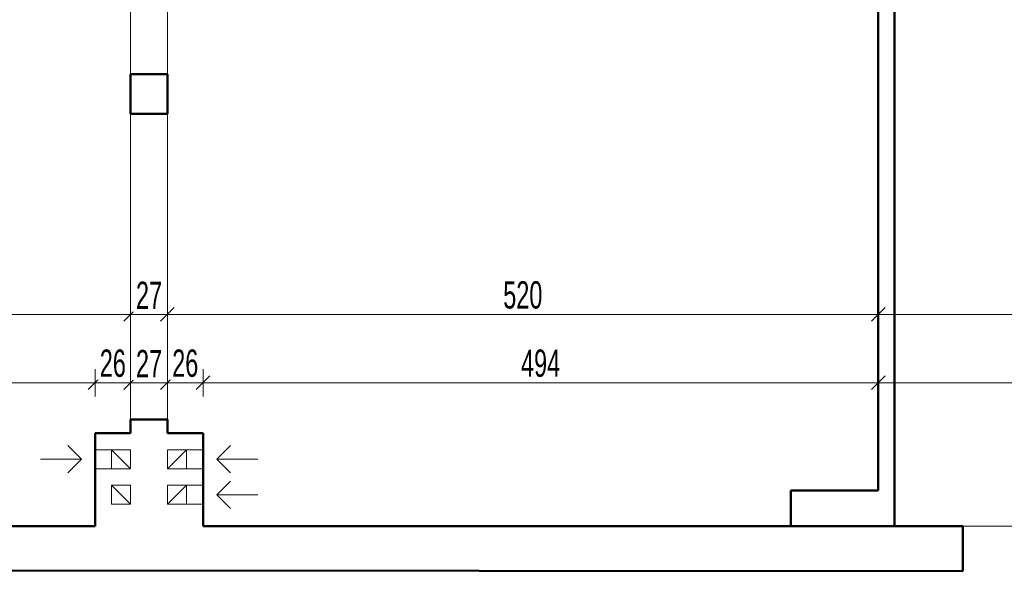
# Model space of a CAD drawing. Header units: millimetres. Extents: x 72202 to 304796, y 21658 to 519946.
# Tile 52 of 139: x 195710 to 196431, y 208445 to 208863. Entities that reach past the tile are written whole.
import ezdxf

# ---------------------------------------------------------------- set-up
doc = ezdxf.new("R2010")
doc.units = ezdxf.units.MM
doc.layers.get('0').update_dxf_attribs({"color": 253})
doc.layers.get('Defpoints').update_dxf_attribs({"color": 253})
for name, color, linetype, lineweight in [('linia - gruba - projektowana', 253, 'Continuous', 50), ('LINIA CIENKA', 7, 'Continuous', 13), ('LINIA WYMIAROWANIE', 253, 'Continuous', 9)]:
    doc.layers.add(name, color=color, linetype=linetype, lineweight=lineweight)
doc.layers.add('LINIA-NIE DRUKOWAĆ', color=253, linetype='Continuous', lineweight=20, plot=False)
doc.styles.get("Standard").update_dxf_attribs({"font": 'ARIALN.TTF', "width": 0.75})
doc.dimstyles.new('sebek100', dxfattribs={"dimtxt": 17, "dimasz": 10, "dimexe": 10, "dimexo": 20, "dimgap": 4, "dimtad": 1, "dimrnd": 0.5, "dimtxsty": 'Standard', "dimblk": 'OBLIQUE', "dimcen": 8, "dimclre": 1, "dimazin": 0, "dimtm": 1e-09, "dimtfac": 1, "dimtix": 1, "dimtmove": 1, "dimatfit": 3, "dimldrblk": 'zas', "dimfxl": 10, "dimfxlon": 1, "dimtolj": 2, "dimlwd": -1, "dimlwe": -1, "dimarcsym": 0})

# ---------------------------------------------------------------- blocks, each defined once
blk = doc.blocks.new('_Oblique')
at = {"color": 0, "linetype": 'ByBlock', "lineweight": -2}
blk.add_line((-0.5, -0.5), (0.5, 0.5), dxfattribs=at)
blk = doc.blocks.new('*D255')
at = {"layer": 'Defpoints', "color": 0, "lineweight": -3, "ltscale": 1.2, "transparency": 16777216}
blk.add_point((195765.29, 221218.85), dxfattribs=at)
at = {"layer": 'LINIA WYMIAROWANIE', "color": 1, "ltscale": 1.2, "transparency": 16777216}
for p, q in [((195765.29, 41859.9), (195765.29, 41844.9)), ((195793.29, 41854.9), (195793.29, 41844.9))]:
    blk.add_line(p, q, dxfattribs=at)
at = {"layer": 'LINIA WYMIAROWANIE', "color": 0, "ltscale": 1.2, "transparency": 16777216}
blk.add_line((195793.29, 41854.9), (195765.29, 41854.9), dxfattribs=at)
at = {"layer": 'LINIA WYMIAROWANIE', "color": 0, "ltscale": 1.2, "transparency": 16777216, "xscale": 10, "yscale": 10, "zscale": 10, "rotation": 180}
blk.add_blockref('_Oblique', (195765.29, 41854.9), dxfattribs=at)
at = {"layer": 'LINIA WYMIAROWANIE', "color": 0, "ltscale": 1.2, "transparency": 16777216, "xscale": 10, "yscale": 10, "zscale": 10}
blk.add_blockref('_Oblique', (195793.29, 41854.9), dxfattribs=at)
at = {"layer": 'LINIA WYMIAROWANIE', "color": 0, "lineweight": -3, "ltscale": 1.2, "transparency": 16777216, "insert": (195779.29, 41868.09), "char_height": 18, "attachment_point": 5, "bg_fill": 3, "box_fill_scale": 1.1, "bg_fill_color": 256, "bg_fill_true_color": 13158600, "bg_fill_transparency": 0}
blk.add_mtext('\\A2;28', dxfattribs=at)
at = {"layer": 'Defpoints', "color": 0, "lineweight": -3, "ltscale": 1.2, "transparency": 16777216}
for p in [(195765.29, 41854.9), (195793.29, 41854.9)]:
    blk.add_point(p, dxfattribs=at)
blk = doc.blocks.new('zas')
blk = doc.blocks.new('*D257')
at = {"layer": 'Defpoints', "color": 0, "lineweight": -3, "ltscale": 1.2, "transparency": 16777216}
blk.add_point((195765.29, 231441.87), dxfattribs=at)
at = {"layer": 'LINIA WYMIAROWANIE', "color": 1, "ltscale": 1.2, "transparency": 16777216}
for p, q in [((195765.29, 52082.93), (195765.29, 52067.93)), ((195793.29, 52077.93), (195793.29, 52067.93))]:
    blk.add_line(p, q, dxfattribs=at)
at = {"layer": 'LINIA WYMIAROWANIE', "color": 0, "ltscale": 1.2, "transparency": 16777216}
blk.add_line((195793.29, 52077.93), (195765.29, 52077.93), dxfattribs=at)
at = {"layer": 'LINIA WYMIAROWANIE', "color": 0, "ltscale": 1.2, "transparency": 16777216, "xscale": 10, "yscale": 10, "zscale": 10, "rotation": 180}
blk.add_blockref('_Oblique', (195765.29, 52077.93), dxfattribs=at)
at = {"layer": 'LINIA WYMIAROWANIE', "color": 0, "ltscale": 1.2, "transparency": 16777216, "xscale": 10, "yscale": 10, "zscale": 10}
blk.add_blockref('_Oblique', (195793.29, 52077.93), dxfattribs=at)
at = {"layer": 'LINIA WYMIAROWANIE', "color": 0, "lineweight": -3, "ltscale": 1.2, "transparency": 16777216, "insert": (195779.29, 52091.12), "char_height": 18, "attachment_point": 5, "bg_fill": 3, "box_fill_scale": 1.1, "bg_fill_color": 256, "bg_fill_true_color": 13158600, "bg_fill_transparency": 0}
blk.add_mtext('\\A2;28', dxfattribs=at)
at = {"layer": 'Defpoints', "color": 0, "lineweight": -3, "ltscale": 1.2, "transparency": 16777216}
for p in [(195765.29, 52077.93), (195793.29, 52077.93)]:
    blk.add_point(p, dxfattribs=at)
blk = doc.blocks.new('*D472')
at = {"layer": 'Defpoints', "color": 0, "lineweight": -3, "ltscale": 1.2, "transparency": 16777216}
blk.add_point((195765.29, 208559.85), dxfattribs=at)
at = {"layer": 'LINIA WYMIAROWANIE', "color": 1, "ltscale": 1.2, "transparency": 16777216}
for p, q in [((195765.29, 29200.9), (195765.29, 29185.9)), ((195793.29, 29195.9), (195793.29, 29185.9))]:
    blk.add_line(p, q, dxfattribs=at)
at = {"layer": 'LINIA WYMIAROWANIE', "color": 0, "ltscale": 1.2, "transparency": 16777216}
blk.add_line((195793.29, 29195.9), (195765.29, 29195.9), dxfattribs=at)
at = {"layer": 'LINIA WYMIAROWANIE', "color": 0, "ltscale": 1.2, "transparency": 16777216, "xscale": 10, "yscale": 10, "zscale": 10, "rotation": 180}
blk.add_blockref('_Oblique', (195765.29, 29195.9), dxfattribs=at)
at = {"layer": 'LINIA WYMIAROWANIE', "color": 0, "ltscale": 1.2, "transparency": 16777216, "xscale": 10, "yscale": 10, "zscale": 10}
blk.add_blockref('_Oblique', (195793.29, 29195.9), dxfattribs=at)
at = {"layer": 'LINIA WYMIAROWANIE', "color": 0, "lineweight": -3, "ltscale": 1.2, "transparency": 16777216, "insert": (195779.29, 29209.09), "char_height": 18, "attachment_point": 5, "bg_fill": 3, "box_fill_scale": 1.1, "bg_fill_color": 256, "bg_fill_true_color": 13158600, "bg_fill_transparency": 0}
blk.add_mtext('\\A2;28', dxfattribs=at)
at = {"layer": 'Defpoints', "color": 0, "lineweight": -3, "ltscale": 1.2, "transparency": 16777216}
for p in [(195765.29, 29195.9), (195793.29, 29195.9)]:
    blk.add_point(p, dxfattribs=at)
blk = doc.blocks.new('*D554')
at = {"layer": 'Defpoints', "color": 0, "lineweight": -3, "ltscale": 4, "transparency": 16777216}
for p in [(195765.29, 208596.85), (195765.29, 208504.42), (195369.79, 208481.71)]:
    blk.add_point(p, dxfattribs=at)
at = {"layer": 'LINIA WYMIAROWANIE', "ltscale": 4, "transparency": 16777216}
for p, q in [((195369.79, 208586.85), (195369.79, 208606.85)), ((195765.29, 208586.85), (195765.29, 208606.85))]:
    blk.add_line(p, q, dxfattribs=at)
at = {"layer": 'LINIA WYMIAROWANIE', "color": 0, "ltscale": 4, "transparency": 16777216}
blk.add_line((195369.79, 208596.85), (195765.29, 208596.85), dxfattribs=at)
at = {"layer": 'LINIA WYMIAROWANIE', "color": 0, "ltscale": 4, "transparency": 16777216, "xscale": 10, "yscale": 10, "zscale": 10, "rotation": 180}
blk.add_blockref('_Oblique', (195369.79, 208596.85), dxfattribs=at)
at = {"layer": 'LINIA WYMIAROWANIE', "color": 0, "ltscale": 4, "transparency": 16777216, "xscale": 10, "yscale": 10, "zscale": 10}
blk.add_blockref('_Oblique', (195765.29, 208596.85), dxfattribs=at)
at = {"layer": 'LINIA WYMIAROWANIE', "color": 0, "lineweight": -3, "ltscale": 4, "transparency": 16777216, "insert": (195567.54, 208612.87), "char_height": 20, "attachment_point": 5, "bg_fill": 3, "box_fill_scale": 1.1, "bg_fill_color": 256, "bg_fill_true_color": 13158600, "bg_fill_transparency": 0}
blk.add_mtext('\\A2;395,5', dxfattribs=at)
blk = doc.blocks.new('*D555')
at = {"layer": 'Defpoints', "color": 0, "lineweight": -3, "ltscale": 4, "transparency": 16777216}
for p in [(195791.29, 208581.83), (195765.29, 208504.42)]:
    blk.add_point(p, dxfattribs=at)
at = {"layer": 'LINIA WYMIAROWANIE', "ltscale": 4, "transparency": 16777216}
for p, q in [((195765.29, 208586.85), (195765.29, 208606.85)), ((195791.29, 208596.85), (195791.29, 208606.85))]:
    blk.add_line(p, q, dxfattribs=at)
at = {"layer": 'LINIA WYMIAROWANIE', "color": 0, "ltscale": 4, "transparency": 16777216}
blk.add_line((195765.29, 208596.85), (195791.29, 208596.85), dxfattribs=at)
at = {"layer": 'LINIA WYMIAROWANIE', "color": 0, "ltscale": 4, "transparency": 16777216, "xscale": 10, "yscale": 10, "zscale": 10, "rotation": 180}
blk.add_blockref('_Oblique', (195765.29, 208596.85), dxfattribs=at)
at = {"layer": 'LINIA WYMIAROWANIE', "color": 0, "ltscale": 4, "transparency": 16777216, "xscale": 10, "yscale": 10, "zscale": 10}
blk.add_blockref('_Oblique', (195791.29, 208596.85), dxfattribs=at)
at = {"layer": 'LINIA WYMIAROWANIE', "color": 0, "lineweight": -3, "ltscale": 4, "transparency": 16777216, "insert": (195778.29, 208611.06), "char_height": 20, "attachment_point": 5, "bg_fill": 3, "box_fill_scale": 1.1, "bg_fill_color": 256, "bg_fill_true_color": 13158600, "bg_fill_transparency": 0}
blk.add_mtext('\\A2;26', dxfattribs=at)
at = {"layer": 'Defpoints', "color": 0, "lineweight": -3, "ltscale": 4, "transparency": 16777216}
blk.add_point((195791.29, 208596.85), dxfattribs=at)
blk = doc.blocks.new('*D556')
at = {"layer": 'Defpoints', "color": 0, "lineweight": -3, "ltscale": 4, "transparency": 16777216}
for p in [(195818.29, 208584.36), (195791.29, 208581.83)]:
    blk.add_point(p, dxfattribs=at)
at = {"layer": 'LINIA WYMIAROWANIE', "ltscale": 4, "transparency": 16777216}
for p, q in [((195791.29, 208596.85), (195791.29, 208606.85)), ((195818.29, 208596.85), (195818.29, 208606.85))]:
    blk.add_line(p, q, dxfattribs=at)
at = {"layer": 'LINIA WYMIAROWANIE', "color": 0, "ltscale": 4, "transparency": 16777216}
blk.add_line((195791.29, 208596.85), (195818.29, 208596.85), dxfattribs=at)
at = {"layer": 'LINIA WYMIAROWANIE', "color": 0, "ltscale": 4, "transparency": 16777216, "xscale": 10, "yscale": 10, "zscale": 10, "rotation": 180}
blk.add_blockref('_Oblique', (195791.29, 208596.85), dxfattribs=at)
at = {"layer": 'LINIA WYMIAROWANIE', "color": 0, "ltscale": 4, "transparency": 16777216, "xscale": 10, "yscale": 10, "zscale": 10}
blk.add_blockref('_Oblique', (195818.29, 208596.85), dxfattribs=at)
at = {"layer": 'LINIA WYMIAROWANIE', "color": 0, "lineweight": -3, "ltscale": 4, "transparency": 16777216, "insert": (195804.79, 208610.89), "char_height": 20, "attachment_point": 5, "bg_fill": 3, "box_fill_scale": 1.1, "bg_fill_color": 256, "bg_fill_true_color": 13158600, "bg_fill_transparency": 0}
blk.add_mtext('\\A2;27', dxfattribs=at)
at = {"layer": 'Defpoints', "color": 0, "lineweight": -3, "ltscale": 4, "transparency": 16777216}
blk.add_point((195818.29, 208596.85), dxfattribs=at)
blk = doc.blocks.new('*D557')
at = {"layer": 'Defpoints', "color": 0, "lineweight": -3, "ltscale": 4, "transparency": 16777216}
for p in [(195818.29, 208584.36), (195844.29, 208559.85)]:
    blk.add_point(p, dxfattribs=at)
at = {"layer": 'LINIA WYMIAROWANIE', "ltscale": 4, "transparency": 16777216}
for p, q in [((195818.29, 208596.85), (195818.29, 208606.85)), ((195844.29, 208586.85), (195844.29, 208606.85))]:
    blk.add_line(p, q, dxfattribs=at)
at = {"layer": 'LINIA WYMIAROWANIE', "color": 0, "ltscale": 4, "transparency": 16777216}
blk.add_line((195818.29, 208596.85), (195844.29, 208596.85), dxfattribs=at)
at = {"layer": 'LINIA WYMIAROWANIE', "color": 0, "ltscale": 4, "transparency": 16777216, "xscale": 10, "yscale": 10, "zscale": 10, "rotation": 180}
blk.add_blockref('_Oblique', (195818.29, 208596.85), dxfattribs=at)
at = {"layer": 'LINIA WYMIAROWANIE', "color": 0, "ltscale": 4, "transparency": 16777216, "xscale": 10, "yscale": 10, "zscale": 10}
blk.add_blockref('_Oblique', (195844.29, 208596.85), dxfattribs=at)
at = {"layer": 'LINIA WYMIAROWANIE', "color": 0, "lineweight": -3, "ltscale": 4, "transparency": 16777216, "insert": (195831.29, 208611.06), "char_height": 20, "attachment_point": 5, "bg_fill": 3, "box_fill_scale": 1.1, "bg_fill_color": 256, "bg_fill_true_color": 13158600, "bg_fill_transparency": 0}
blk.add_mtext('\\A2;26', dxfattribs=at)
at = {"layer": 'Defpoints', "color": 0, "lineweight": -3, "ltscale": 4, "transparency": 16777216}
blk.add_point((195844.29, 208596.85), dxfattribs=at)
blk = doc.blocks.new('*D558')
at = {"layer": 'Defpoints', "color": 0, "lineweight": -3, "ltscale": 4, "transparency": 16777216}
for p in [(196338.29, 208596.85), (196338.29, 208571.72), (195844.29, 208559.85)]:
    blk.add_point(p, dxfattribs=at)
at = {"layer": 'LINIA WYMIAROWANIE', "ltscale": 4, "transparency": 16777216}
for p, q in [((195844.29, 208586.85), (195844.29, 208606.85)), ((196338.29, 208591.72), (196338.29, 208606.85))]:
    blk.add_line(p, q, dxfattribs=at)
at = {"layer": 'LINIA WYMIAROWANIE', "color": 0, "ltscale": 4, "transparency": 16777216}
blk.add_line((195844.29, 208596.85), (196338.29, 208596.85), dxfattribs=at)
at = {"layer": 'LINIA WYMIAROWANIE', "color": 0, "ltscale": 4, "transparency": 16777216, "xscale": 10, "yscale": 10, "zscale": 10, "rotation": 180}
blk.add_blockref('_Oblique', (195844.29, 208596.85), dxfattribs=at)
at = {"layer": 'LINIA WYMIAROWANIE', "color": 0, "ltscale": 4, "transparency": 16777216, "xscale": 10, "yscale": 10, "zscale": 10}
blk.add_blockref('_Oblique', (196338.29, 208596.85), dxfattribs=at)
at = {"layer": 'LINIA WYMIAROWANIE', "color": 0, "lineweight": -3, "ltscale": 4, "transparency": 16777216, "insert": (196091.29, 208611.06), "char_height": 20, "attachment_point": 5, "bg_fill": 3, "box_fill_scale": 1.1, "bg_fill_color": 256, "bg_fill_true_color": 13158600, "bg_fill_transparency": 0}
blk.add_mtext('\\A2;494', dxfattribs=at)
blk = doc.blocks.new('*D559')
at = {"layer": 'Defpoints', "color": 0, "lineweight": -3, "ltscale": 4, "transparency": 16777216}
for p in [(194828.29, 208681.24), (195791.29, 208681.24), (195791.29, 208646.85)]:
    blk.add_point(p, dxfattribs=at)
at = {"layer": 'LINIA WYMIAROWANIE', "ltscale": 4, "transparency": 16777216}
for p, q in [((194828.29, 208656.85), (194828.29, 208636.85)), ((195791.29, 208656.85), (195791.29, 208636.85))]:
    blk.add_line(p, q, dxfattribs=at)
at = {"layer": 'LINIA WYMIAROWANIE', "color": 0, "ltscale": 4, "transparency": 16777216}
blk.add_line((194828.29, 208646.85), (195791.29, 208646.85), dxfattribs=at)
at = {"layer": 'LINIA WYMIAROWANIE', "color": 0, "ltscale": 4, "transparency": 16777216, "xscale": 10, "yscale": 10, "zscale": 10, "rotation": 180}
blk.add_blockref('_Oblique', (194828.29, 208646.85), dxfattribs=at)
at = {"layer": 'LINIA WYMIAROWANIE', "color": 0, "ltscale": 4, "transparency": 16777216, "xscale": 10, "yscale": 10, "zscale": 10}
blk.add_blockref('_Oblique', (195791.29, 208646.85), dxfattribs=at)
at = {"layer": 'LINIA WYMIAROWANIE', "color": 0, "lineweight": -3, "ltscale": 4, "transparency": 16777216, "insert": (195309.79, 208661.06), "char_height": 20, "attachment_point": 5, "bg_fill": 3, "box_fill_scale": 1.1, "bg_fill_color": 256, "bg_fill_true_color": 13158600, "bg_fill_transparency": 0}
blk.add_mtext('\\A2;963', dxfattribs=at)
blk = doc.blocks.new('*D560')
at = {"layer": 'Defpoints', "color": 0, "lineweight": -3, "ltscale": 4, "transparency": 16777216}
for p in [(195818.29, 208731.04), (195791.29, 208681.24)]:
    blk.add_point(p, dxfattribs=at)
at = {"layer": 'LINIA WYMIAROWANIE', "ltscale": 4, "transparency": 16777216}
for p, q in [((195791.29, 208656.85), (195791.29, 208636.85)), ((195818.29, 208656.85), (195818.29, 208636.85))]:
    blk.add_line(p, q, dxfattribs=at)
at = {"layer": 'LINIA WYMIAROWANIE', "color": 0, "ltscale": 4, "transparency": 16777216}
blk.add_line((195791.29, 208646.85), (195818.29, 208646.85), dxfattribs=at)
at = {"layer": 'LINIA WYMIAROWANIE', "color": 0, "ltscale": 4, "transparency": 16777216, "xscale": 10, "yscale": 10, "zscale": 10, "rotation": 180}
blk.add_blockref('_Oblique', (195791.29, 208646.85), dxfattribs=at)
at = {"layer": 'LINIA WYMIAROWANIE', "color": 0, "ltscale": 4, "transparency": 16777216, "xscale": 10, "yscale": 10, "zscale": 10}
blk.add_blockref('_Oblique', (195818.29, 208646.85), dxfattribs=at)
at = {"layer": 'LINIA WYMIAROWANIE', "color": 0, "lineweight": -3, "ltscale": 4, "transparency": 16777216, "insert": (195804.79, 208660.89), "char_height": 20, "attachment_point": 5, "bg_fill": 3, "box_fill_scale": 1.1, "bg_fill_color": 256, "bg_fill_true_color": 13158600, "bg_fill_transparency": 0}
blk.add_mtext('\\A2;27', dxfattribs=at)
at = {"layer": 'Defpoints', "color": 0, "lineweight": -3, "ltscale": 4, "transparency": 16777216}
blk.add_point((195818.29, 208646.85), dxfattribs=at)
blk = doc.blocks.new('*D561')
at = {"layer": 'Defpoints', "color": 0, "lineweight": -3, "ltscale": 4, "transparency": 16777216}
for p in [(195818.29, 208731.04), (196338.29, 208708.21), (196338.29, 208646.85)]:
    blk.add_point(p, dxfattribs=at)
at = {"layer": 'LINIA WYMIAROWANIE', "ltscale": 4, "transparency": 16777216}
for p, q in [((195818.29, 208656.85), (195818.29, 208636.85)), ((196338.29, 208656.85), (196338.29, 208636.85))]:
    blk.add_line(p, q, dxfattribs=at)
at = {"layer": 'LINIA WYMIAROWANIE', "color": 0, "ltscale": 4, "transparency": 16777216}
blk.add_line((195818.29, 208646.85), (196338.29, 208646.85), dxfattribs=at)
at = {"layer": 'LINIA WYMIAROWANIE', "color": 0, "ltscale": 4, "transparency": 16777216, "xscale": 10, "yscale": 10, "zscale": 10, "rotation": 180}
blk.add_blockref('_Oblique', (195818.29, 208646.85), dxfattribs=at)
at = {"layer": 'LINIA WYMIAROWANIE', "color": 0, "ltscale": 4, "transparency": 16777216, "xscale": 10, "yscale": 10, "zscale": 10}
blk.add_blockref('_Oblique', (196338.29, 208646.85), dxfattribs=at)
at = {"layer": 'LINIA WYMIAROWANIE', "color": 0, "lineweight": -3, "ltscale": 4, "transparency": 16777216, "insert": (196078.29, 208661.06), "char_height": 20, "attachment_point": 5, "bg_fill": 3, "box_fill_scale": 1.1, "bg_fill_color": 256, "bg_fill_true_color": 13158600, "bg_fill_transparency": 0}
blk.add_mtext('\\A2;520', dxfattribs=at)

msp = doc.modelspace()

# ---------------------------------------------------------------- linework, layer by layer
at = {"layer": 'linia - gruba - projektowana'}
for p, q in [((196338.292, 208517.85), (196338.292, 209124.85)), ((196350.292, 208491.85), (196350.292, 209124.85)), ((195818.292, 208793.85), (195818.292, 208822.85)), ((195818.292, 208559.85), (195818.292, 208569.85)), ((195844.292, 208559.85), (195818.292, 208559.85)), ((195844.292, 208491.85), (195844.292, 208559.85)), ((196274.292, 208491.85), (196274.292, 208517.85)), ((196274.292, 208517.85), (196338.292, 208517.85)), ((195844.292, 208491.85), (196274.292, 208491.85)), ((196274.292, 208491.85), (196400.292, 208491.85)), ((196350.292, 208491.85), (196400.292, 208491.85)), ((196400.292, 208458.85), (196400.292, 208491.85))]:
    msp.add_line(p, q, dxfattribs=at)
at = {"layer": 'LINIA CIENKA'}
for p, q in [((195745.292, 208550.85), (195755.292, 208540.85)), ((195864.292, 208550.85), (195854.292, 208540.85)), ((195832.292, 208547.85), (195818.292, 208533.85)), ((195832.292, 208547.85), (195844.292, 208547.85)), ((195755.292, 208540.85), (195725.292, 208540.85)), ((195745.292, 208530.85), (195755.292, 208540.85)), ((195832.292, 208533.85), (195844.292, 208533.85)), ((195854.292, 208540.85), (195884.292, 208540.85)), ((195864.292, 208530.85), (195854.292, 208540.85)), ((195832.292, 208521.85), (195818.292, 208507.85)), ((195832.292, 208521.85), (195844.292, 208521.85)), ((195864.292, 208524.85), (195854.292, 208514.85)), ((195854.292, 208514.85), (195884.292, 208514.85)), ((195864.292, 208504.85), (195854.292, 208514.85)), ((195832.292, 208507.85), (195844.292, 208507.85))]:
    msp.add_line(p, q, dxfattribs=at)
for points in [[(195818.292, 208547.85), (195832.292, 208547.85), (195832.292, 208533.85), (195818.292, 208533.85)], [(195818.292, 208521.85), (195832.292, 208521.85), (195832.292, 208507.85), (195818.292, 208507.85)]]:
    msp.add_lwpolyline(points, close=True, dxfattribs=at)
at = {"layer": 'LINIA-NIE DRUKOWAĆ'}
for points in [[(195818.292, 209124.85), (195818.292, 208559.85), (195844.292, 208559.85), (195844.292, 208507.85), (195844.292, 208491.85), (196274.292, 208491.85), (196274.292, 208517.85), (196338.292, 208517.85), (196338.292, 209124.85), (195818.292, 209124.85)], [(196350.292, 209124.85), (196387.792, 209124.85), (196625.292, 209124.85), (196625.292, 208946.85), (196880.292, 208946.85), (196880.292, 208686.85), (196625.292, 208686.85), (196625.292, 208491.85), (196350.292, 208491.85), (196350.292, 209124.85)]]:
    msp.add_lwpolyline(points, dxfattribs=at)

# ---------------------------------------------------------------- dimensions: what is measured, and where the dimension line sits
at = {"layer": 'LINIA WYMIAROWANIE', "lineweight": -3, "ltscale": 1.2}
dim = msp.add_linear_dim(base=(195765.292, 41854.897), p1=(195793.292, 41854.897), p2=(195765.292, 221218.846), dimstyle='sebek100', override={"dimtxt": 18, "dimrnd": 0, "dimfxl": 5, "dimtfill": 1, "dimarcsym": 2}, dxfattribs=at)
dim.commit()
dim.dimension.update_dxf_attribs({"geometry": '*D255', "text_midpoint": (195779.292, 41868.088)})

# ---------------------------------------------------------------- next in the draw order: dimensions: what is measured, and where the dimension line sits
dim = msp.add_linear_dim(base=(195765.292, 52077.926), p1=(195793.292, 52077.926), p2=(195765.292, 231441.874), dimstyle='sebek100', override={"dimtxt": 18, "dimrnd": 0, "dimfxl": 5, "dimtfill": 1, "dimarcsym": 2}, dxfattribs=at)
dim.commit()
dim.dimension.update_dxf_attribs({"geometry": '*D257', "text_midpoint": (195779.292, 52091.116)})

# ---------------------------------------------------------------- next in the draw order: linework, layer by layer
at = {"layer": 'linia - gruba - projektowana'}
for p, q in [((195791.292, 208793.85), (195791.292, 208822.85)), ((195791.292, 208822.85), (195818.292, 208822.85)), ((195791.292, 208793.85), (195818.292, 208793.85)), ((195791.292, 208559.85), (195791.292, 208569.85)), ((195818.292, 208569.85), (195791.292, 208569.85)), ((195765.292, 208491.85), (195765.292, 208559.85)), ((195791.292, 208559.85), (195765.292, 208559.85)), ((195765.292, 208491.85), (195369.792, 208491.85)), ((196400.292, 208458.85), (195458.465, 208459.498))]:
    msp.add_line(p, q, dxfattribs=at)
at = {"layer": 'LINIA CIENKA'}
msp.add_line((195791.292, 208828.85), (195791.292, 208823.85), dxfattribs=at)
at = {"layer": 'LINIA-NIE DRUKOWAĆ'}
for points in [[(194483.292, 208646.85), (199068.44, 208646.85)], [(194483.292, 208596.85), (199068.44, 208596.85)]]:
    msp.add_lwpolyline(points, dxfattribs=at)

# ---------------------------------------------------------------- next in the draw order: dimensions: what is measured, and where the dimension line sits
at = {"layer": 'LINIA WYMIAROWANIE', "lineweight": -3, "ltscale": 1.2}
dim = msp.add_linear_dim(base=(195765.292, 29195.902), p1=(195793.292, 29195.902), p2=(195765.292, 208559.85), dimstyle='sebek100', override={"dimtxt": 18, "dimrnd": 0, "dimfxl": 5, "dimtfill": 1, "dimarcsym": 2}, dxfattribs=at)
dim.commit()
dim.dimension.update_dxf_attribs({"geometry": '*D472', "text_midpoint": (195779.292, 29209.092)})

# ---------------------------------------------------------------- next in the draw order: linework, layer by layer
at = {"layer": 'LINIA CIENKA'}
for p, q in [((195777.292, 208547.85), (195765.292, 208547.85)), ((195777.292, 208547.85), (195791.292, 208533.85)), ((195777.292, 208533.85), (195765.292, 208533.85)), ((195777.292, 208521.85), (195791.292, 208507.85))]:
    msp.add_line(p, q, dxfattribs=at)
for points in [[(195791.292, 208547.85), (195777.292, 208547.85), (195777.292, 208533.85), (195791.292, 208533.85)], [(195791.292, 208521.85), (195777.292, 208521.85), (195777.292, 208507.85), (195791.292, 208507.85)]]:
    msp.add_lwpolyline(points, close=True, dxfattribs=at)
at = {"layer": 'LINIA-NIE DRUKOWAĆ'}
msp.add_lwpolyline([(195818.292, 209124.85), (195765.292, 209124.85), (195765.292, 209034.85), (195765.292, 209034.85), (195765.292, 209124.85), (195160.292, 209124.85), (195160.292, 209096.85), (195078.292, 209096.85), (195078.292, 209124.85), (194828.292, 209124.85), (194828.292, 208491.85), (195765.292, 208491.85), (195765.292, 208559.85), (195791.292, 208559.85), (195791.292, 209034.85), (195765.292, 209034.85)], dxfattribs=at)

# ---------------------------------------------------------------- next in the draw order: dimensions: what is measured, and where the dimension line sits
at = {"layer": 'LINIA WYMIAROWANIE', "lineweight": -3, "ltscale": 4}
for base, p1, p2, picture, middle in [((195791.292, 208646.85), (194828.292, 208681.238), (195791.292, 208681.238), '*D559', (195309.792, 208661.062)), ((195765.292, 208596.85), (195369.792, 208481.706), (195765.292, 208504.421), '*D554', (195567.542, 208612.869))]:
    dim = msp.add_linear_dim(base=base, p1=p1, p2=p2, dimstyle='sebek100', override={"dimtxt": 20, "dimrnd": 0, "dimclre": 256, "dimtfill": 1, "dimarcsym": 2}, dxfattribs=at)
    dim.commit()
    dim.dimension.update_dxf_attribs({"geometry": picture, "text_midpoint": middle})

# ---------------------------------------------------------------- next in the draw order: dimensions: what is measured, and where the dimension line sits
for base, p1, p2, picture, middle in [((195818.292, 208646.85), (195791.292, 208681.238), (195818.292, 208731.037), '*D560', (195804.792, 208660.891)), ((195791.292, 208596.85), (195765.292, 208504.421), (195791.292, 208581.83), '*D555', (195778.292, 208611.062))]:
    dim = msp.add_linear_dim(base=base, p1=p1, p2=p2, dimstyle='sebek100', override={"dimtxt": 20, "dimrnd": 0, "dimclre": 256, "dimtfill": 1, "dimarcsym": 2}, dxfattribs=at)
    dim.commit()
    dim.dimension.update_dxf_attribs({"geometry": picture, "text_midpoint": middle})

# ---------------------------------------------------------------- next in the draw order: dimensions: what is measured, and where the dimension line sits
for base, p1, p2, picture, middle in [((196338.292, 208646.85), (195818.292, 208731.037), (196338.292, 208708.212), '*D561', (196078.292, 208661.062)), ((195818.292, 208596.85), (195791.292, 208581.83), (195818.292, 208584.359), '*D556', (195804.792, 208610.891))]:
    dim = msp.add_linear_dim(base=base, p1=p1, p2=p2, dimstyle='sebek100', override={"dimtxt": 20, "dimrnd": 0, "dimclre": 256, "dimtfill": 1, "dimarcsym": 2}, dxfattribs=at)
    dim.commit()
    dim.dimension.update_dxf_attribs({"geometry": picture, "text_midpoint": middle})

# ---------------------------------------------------------------- next in the draw order: dimensions: what is measured, and where the dimension line sits
dim = msp.add_linear_dim(base=(195844.292, 208596.85), p1=(195818.292, 208584.359), p2=(195844.292, 208559.85), dimstyle='sebek100', override={"dimtxt": 20, "dimrnd": 0, "dimclre": 256, "dimtfill": 1, "dimarcsym": 2}, dxfattribs=at)
dim.commit()
dim.dimension.update_dxf_attribs({"geometry": '*D557', "text_midpoint": (195831.292, 208611.062)})

# ---------------------------------------------------------------- next in the draw order: dimensions: what is measured, and where the dimension line sits
dim = msp.add_linear_dim(base=(196338.292, 208596.85), p1=(195844.292, 208559.85), p2=(196338.292, 208571.721), dimstyle='sebek100', override={"dimtxt": 20, "dimrnd": 0, "dimclre": 256, "dimtfill": 1, "dimarcsym": 2}, dxfattribs=at)
dim.commit()
dim.dimension.update_dxf_attribs({"geometry": '*D558', "text_midpoint": (196091.292, 208611.062)})

doc.saveas('drawing.dxf')
